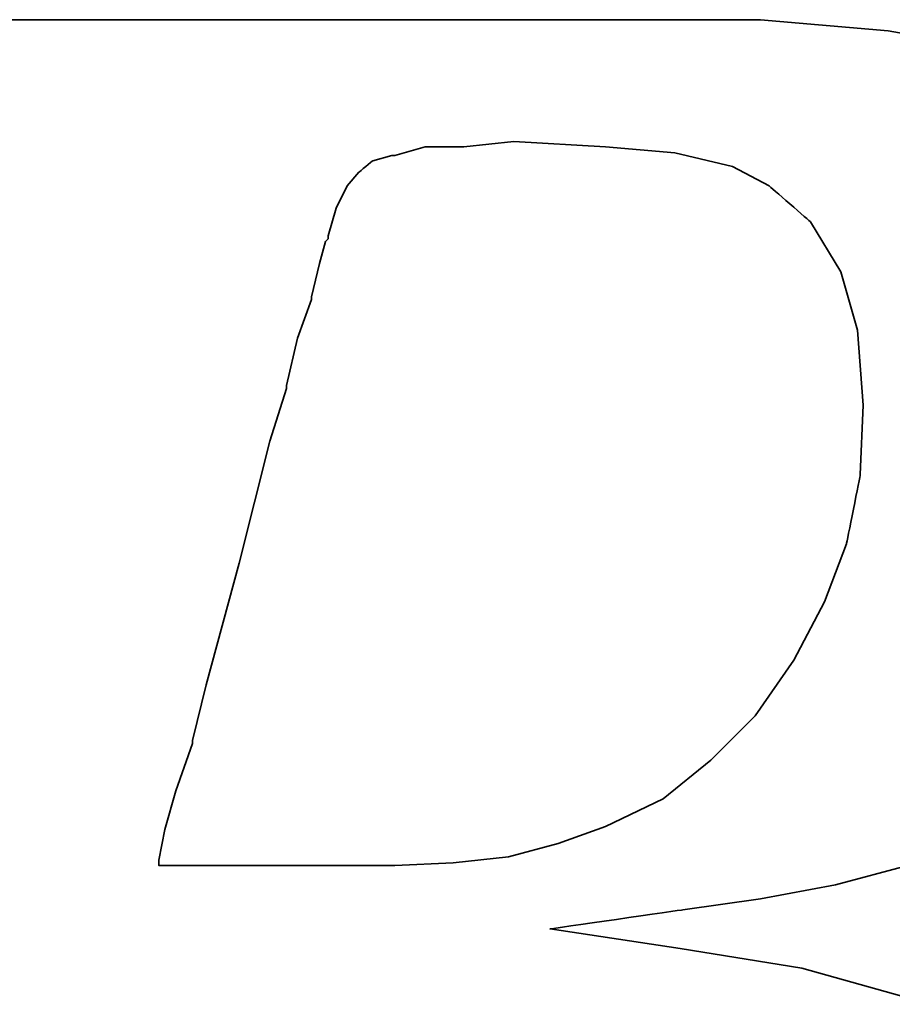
# Model space of a CAD drawing. Header units: inches. Extents: x 16 to 262, y -6 to 191.
# Tile 31 of 52: x 212.43 to 213.5, y 112.39 to 113.59. Entities that reach past the tile are written whole.
import ezdxf

# ---------------------------------------------------------------- set-up
doc = ezdxf.new("R2010")
doc.units = ezdxf.units.IN
doc.header["$LTSCALE"] = 0.25
doc.layers.add('DIM', color=4, linetype='Continuous')
doc.layers.add('layer 1', color=7, linetype='Continuous')

# ---------------------------------------------------------------- blocks, each defined once
blk = doc.blocks.new('TBI MOTION logo(完整正式版)')
at = {"layer": 'layer 1', "color": 22, "lineweight": 35}
for points, knots in [([(-64.65375, -6.86375), (-64.65375, -6.86375), (-64.84375, -7.29625), (-64.84375, -7.29625), (-64.84375, -7.29625), (-64.84375, -7.29625), (-64.86875, -7.34375), (-64.86875, -7.34375), (-64.86875, -7.34375), (-64.86875, -7.34375), (-64.86875, -7.36875), (-64.86875, -7.36875), (-64.86875, -7.36875), (-64.86875, -7.36875), (-65.15375, -7.65375), (-65.15375, -7.65375), (-65.15375, -7.65375), (-65.15375, -7.65375), (-65.17875, -7.65375), (-65.17875, -7.65375), (-65.17875, -7.65375), (-65.17875, -7.65375), (-65.20375, -7.67875), (-65.20375, -7.67875), (-65.20375, -7.67875), (-65.20375, -7.67875), (-65.58875, -7.87125), (-65.58875, -7.87125), (-65.58875, -7.87125), (-65.58875, -7.87125), (-65.63375, -7.87125), (-65.63375, -7.87125), (-65.63375, -7.87125), (-65.63375, -7.87125), (-65.65875, -7.89375), (-65.65875, -7.89375), (-65.65875, -7.89375), (-65.65875, -7.89375), (-66.09375, -7.94375), (-66.09375, -7.94375), (-66.09375, -7.94375), (-66.09375, -7.94375), (-66.11375, -7.94375), (-66.11375, -7.94375), (-66.11375, -7.94375), (-66.11375, -7.94375), (-66.16375, -7.94375), (-66.16375, -7.94375), (-66.16375, -7.94375), (-66.16375, -7.94375), (-66.30875, -7.94375), (-66.30875, -7.94375), (-66.30875, -7.94375), (-66.30875, -7.94375), (-66.69375, -7.94375), (-66.69375, -7.94375), (-66.69375, -7.94375), (-66.69375, -7.94375), (-67.07375, -7.94375), (-67.07375, -7.94375), (-67.07375, -7.94375), (-67.07375, -7.94375), (-67.12375, -7.94375), (-67.12375, -7.94375), (-67.12375, -7.94375), (-67.12375, -7.94375), (-67.12375, -7.96625), (-67.12375, -7.96625), (-67.12375, -7.96625), (-67.12375, -7.96625), (-67.14875, -7.99125), (-67.14875, -7.99125), (-67.14875, -7.99125), (-67.14875, -7.99125), (-67.24375, -8.34875), (-67.24375, -8.34875), (-67.24375, -8.34875), (-67.24375, -8.34875), (-67.31375, -8.68625), (-67.31375, -8.68625), (-67.31375, -8.68625), (-67.31375, -8.68625), (-67.26875, -8.68625), (-67.26875, -8.68625), (-67.26875, -8.68625), (-67.26875, -8.68625), (-67.07375, -8.68625), (-67.07375, -8.68625), (-67.07375, -8.68625), (-67.07375, -8.68625), (-66.54875, -8.68625), (-66.54875, -8.68625), (-66.54875, -8.68625), (-66.54875, -8.68625), (-65.82625, -8.68625), (-65.82625, -8.68625), (-65.82625, -8.68625), (-65.82625, -8.68625), (-65.01375, -8.68625), (-65.01375, -8.68625), (-65.01375, -8.68625), (-65.01375, -8.68625), (-64.05375, -8.68625), (-64.05375, -8.68625), (-64.05375, -8.68625), (-64.05375, -8.68625), (-62.08375, -8.68625), (-62.08375, -8.68625), (-62.08375, -8.68625), (-62.08375, -8.68625), (-60.06875, -8.68625), (-60.06875, -8.68625), (-60.06875, -8.68625), (-60.06875, -8.68625), (-59.10875, -8.68625), (-59.10875, -8.68625), (-59.10875, -8.68625), (-59.10875, -8.68625), (-58.29375, -8.68625), (-58.29375, -8.68625), (-58.29375, -8.68625), (-58.29375, -8.68625), (-57.57375, -8.68625), (-57.57375, -8.68625), (-57.57375, -8.68625), (-57.57375, -8.68625), (-57.04875, -8.68625), (-57.04875, -8.68625), (-57.04875, -8.68625), (-57.04875, -8.68625), (-56.85375, -8.68625), (-56.85375, -8.68625), (-56.85375, -8.68625), (-56.85375, -8.68625), (-56.70875, -8.68625), (-56.70875, -8.68625), (-56.70875, -8.68625), (-56.70875, -8.68625), (-56.61375, -8.68625), (-56.61375, -8.68625), (-56.61375, -8.68625), (-56.61375, -8.68625), (-56.56875, -8.68625), (-56.56875, -8.68625), (-56.56875, -8.68625), (-56.56875, -8.68625), (-55.65375, -8.63875), (-55.65375, -8.63875), (-55.65375, -8.63875), (-55.65375, -8.63875), (-54.76875, -8.51875), (-54.76875, -8.51875), (-54.76875, -8.51875), (-54.76875, -8.51875), (-53.90375, -8.30375), (-53.90375, -8.30375), (-53.90375, -8.30375), (-53.90375, -8.30375), (-53.08875, -8.03875), (-53.08875, -8.03875), (-53.08875, -8.03875), (-53.08875, -8.03875), (-52.34375, -7.65375), (-52.34375, -7.65375), (-52.34375, -7.65375), (-52.34375, -7.65375), (-51.69875, -7.29625), (-51.69875, -7.29625), (-51.69875, -7.29625), (-51.69875, -7.29625), (-51.21875, -6.91125), (-51.21875, -6.91125), (-51.21875, -6.91125), (-51.21875, -6.91125), (-50.83375, -6.50375), (-50.83375, -6.50375), (-50.83375, -6.50375), (-50.83375, -6.50375), (-50.44875, -5.94875), (-50.44875, -5.94875), (-50.44875, -5.94875), (-50.44875, -5.94875), (-50.13875, -5.30375), (-50.13875, -5.30375), (-50.13875, -5.30375), (-50.13875, -5.30375), (-49.99375, -4.65375), (-49.99375, -4.65375), (-49.99375, -4.65375), (-49.99375, -4.65375), (-49.92375, -3.98375), (-49.92375, -3.98375), (-49.92375, -3.98375), (-49.92375, -3.98375), (-49.99375, -3.19374), (-49.99375, -3.19374), (-49.99375, -3.19374), (-49.99375, -3.19374), (-50.23374, -2.44874), (-50.23374, -2.44874), (-50.23374, -2.44874), (-50.23374, -2.44874), (-50.59375, -1.87374), (-50.59375, -1.87374), (-50.59375, -1.87374), (-50.59375, -1.87374), (-51.09875, -1.31874), (-51.09875, -1.31874), (-51.09875, -1.31874), (-51.09875, -1.31874), (-51.74375, -0.81875), (-51.74375, -0.81875), (-51.74375, -0.81875), (-51.74375, -0.81875), (-52.53875, -0.48125), (-52.53875, -0.48125), (-52.53875, -0.48125), (-52.53875, -0.48125), (-53.47375, -0.21875), (-53.47375, -0.21875), (-53.47375, -0.21875), (-53.47375, -0.21875), (-54.52875, -0.04874), (-54.52875, -0.04874), (-54.52875, -0.04874), (-54.52875, -0.04874), (-55.65375, 0.12125), (-55.65375, 0.12125), (-55.65375, 0.12125), (-55.65375, 0.12125), (-54.50375, 0.28624), (-54.50375, 0.28624), (-54.50375, 0.28624), (-54.50375, 0.28624), (-53.83375, 0.38124), (-53.83375, 0.38124), (-53.83375, 0.38124), (-53.83375, 0.38124), (-53.18375, 0.50125), (-53.18375, 0.50125), (-53.18375, 0.50125), (-53.18375, 0.50125), (-52.55875, 0.66874), (-52.55875, 0.66874), (-52.55875, 0.66874), (-52.55875, 0.66874), (-52.03375, 0.86124), (-52.03375, 0.86124), (-52.03375, 0.86124), (-52.03375, 0.86124), (-51.50374, 1.03124), (-51.50374, 1.03124), (-51.50374, 1.03124), (-51.50374, 1.03124), (-51.09875, 1.27125), (-51.09875, 1.27125), (-51.09875, 1.27125), (-51.09875, 1.27125), (-50.71375, 1.48624), (-50.71375, 1.48624), (-50.71375, 1.48624), (-50.71375, 1.48624), (-50.37625, 1.77625), (-50.37625, 1.77625), (-50.37625, 1.77625), (-50.37625, 1.77625), (-49.82375, 2.37625), (-49.82375, 2.37625), (-49.82375, 2.37625), (-49.82375, 2.37625), (-49.41875, 2.99625), (-49.41875, 2.99625), (-49.41875, 2.99625), (-49.41875, 2.99625), (-49.22375, 3.76625), (-49.22375, 3.76625), (-49.22375, 3.76625), (-49.22375, 3.76625), (-49.15375, 4.50874), (-49.15375, 4.50874), (-49.15375, 4.50874), (-49.15375, 4.50874), (-49.20375, 5.25125), (-49.20375, 5.25125), (-49.20375, 5.25125), (-49.20375, 5.25125), (-49.41875, 5.92625), (-49.41875, 5.92625), (-49.41875, 5.92625), (-49.41875, 5.92625), (-49.77875, 6.47625), (-49.77875, 6.47625), (-49.77875, 6.47625), (-49.77875, 6.47625), (-50.33125, 7.02624), (-50.33125, 7.02624), (-50.33125, 7.02624), (-50.33125, 7.02624), (-51.00125, 7.43625), (-51.00125, 7.43625), (-51.00125, 7.43625), (-51.00125, 7.43625), (-51.79375, 7.72625), (-51.79375, 7.72625), (-51.79375, 7.72625), (-51.79375, 7.72625), (-52.72875, 7.89124), (-52.72875, 7.89124), (-52.72875, 7.89124), (-52.72875, 7.89124), (-53.83375, 7.98625), (-53.83375, 7.98625), (-53.83375, 7.98625), (-53.83375, 7.98625), (-53.92875, 7.98625), (-53.92875, 7.98625), (-53.92875, 7.98625), (-53.92875, 7.98625), (-54.26375, 7.98625), (-54.26375, 7.98625), (-54.26375, 7.98625), (-54.26375, 7.98625), (-54.74375, 7.98625), (-54.74375, 7.98625), (-54.74375, 7.98625), (-54.74375, 7.98625), (-55.36875, 7.98625), (-55.36875, 7.98625), (-55.36875, 7.98625), (-55.36875, 7.98625), (-56.13375, 7.98625), (-56.13375, 7.98625), (-56.13375, 7.98625), (-56.13375, 7.98625), (-56.94875, 7.98625), (-56.94875, 7.98625), (-56.94875, 7.98625), (-56.94875, 7.98625), (-58.77625, 7.98625), (-58.77625, 7.98625), (-58.77625, 7.98625), (-58.77625, 7.98625), (-60.59875, 7.98625), (-60.59875, 7.98625), (-60.59875, 7.98625), (-60.59875, 7.98625), (-61.41375, 7.98625), (-61.41375, 7.98625), (-61.41375, 7.98625), (-61.41375, 7.98625), (-62.17875, 7.98625), (-62.17875, 7.98625), (-62.17875, 7.98625), (-62.17875, 7.98625), (-62.80375, 7.98625), (-62.80375, 7.98625), (-62.80375, 7.98625), (-62.80375, 7.98625), (-63.30625, 7.98625), (-63.30625, 7.98625), (-63.30625, 7.98625), (-63.30625, 7.98625), (-63.57375, 7.98625), (-63.57375, 7.98625), (-63.57375, 7.98625), (-63.57375, 7.98625), (-63.57375, 7.96375), (-63.57375, 7.96375), (-63.57375, 7.96375), (-63.57375, 7.96375), (-63.59875, 7.94125), (-63.59875, 7.94125), (-63.59875, 7.94125), (-63.59875, 7.94125), (-63.69375, 7.55625), (-63.69375, 7.55625), (-63.69375, 7.55625), (-63.69375, 7.55625), (-63.76375, 7.24624), (-63.76375, 7.24624), (-63.76375, 7.24624), (-63.76375, 7.24624), (-63.23875, 7.24624), (-63.23875, 7.24624), (-63.23875, 7.24624), (-63.23875, 7.24624), (-62.75875, 7.24624), (-62.75875, 7.24624), (-62.75875, 7.24624), (-62.75875, 7.24624), (-62.61125, 7.24624), (-62.61125, 7.24624), (-62.61125, 7.24624), (-62.61125, 7.24624), (-62.56625, 7.24624), (-62.56625, 7.24624), (-62.56625, 7.24624), (-62.56625, 7.24624), (-62.22875, 7.24624), (-62.22875, 7.24624), (-62.22875, 7.24624), (-62.22875, 7.24624), (-62.20375, 7.24624), (-62.20375, 7.24624), (-62.20375, 7.24624), (-62.20375, 7.24624), (-62.17875, 7.21875), (-62.17875, 7.21875), (-62.17875, 7.21875), (-62.17875, 7.21875), (-61.96375, 7.17125), (-61.96375, 7.17125), (-61.96375, 7.17125), (-61.96375, 7.17125), (-61.72375, 7.12624), (-61.72375, 7.12624), (-61.72375, 7.12624), (-61.72375, 7.12624), (-61.70375, 7.12624), (-61.70375, 7.12624), (-61.70375, 7.12624), (-61.70375, 7.12624), (-61.55875, 7.07624), (-61.55875, 7.07624), (-61.55875, 7.07624), (-61.55875, 7.07624), (-61.50875, 7.07624), (-61.50875, 7.07624), (-61.50875, 7.07624), (-61.50875, 7.07624), (-61.48375, 7.02624), (-61.48375, 7.02624), (-61.48375, 7.02624), (-61.48375, 7.02624), (-61.31875, 6.83375), (-61.31875, 6.83375), (-61.31875, 6.83375), (-61.31875, 6.83375), (-61.29375, 6.81125), (-61.29375, 6.81125), (-61.29375, 6.81125), (-61.29375, 6.81125), (-61.29375, 6.78625), (-61.29375, 6.78625), (-61.29375, 6.78625), (-61.29375, 6.78625), (-61.19875, 6.50124), (-61.19875, 6.50124), (-61.19875, 6.50124), (-61.19875, 6.50124), (-61.17375, 6.45124), (-61.17375, 6.45124), (-61.17375, 6.45124), (-61.17375, 6.45124), (-61.19875, 6.40625), (-61.19875, 6.40625), (-61.19875, 6.40625), (-61.19875, 6.40625), (-61.26875, 5.99624), (-61.26875, 5.99624), (-61.26875, 5.99624), (-61.26875, 5.99624), (-61.26875, 5.85125), (-61.26875, 5.85125), (-61.26875, 5.85125), (-61.26875, 5.85125), (-61.26875, 5.82625), (-61.26875, 5.82625), (-61.26875, 5.82625), (-61.26875, 5.82625), (-61.29375, 5.80625), (-61.29375, 5.80625), (-61.29375, 5.80625), (-61.29375, 5.80625), (-61.34125, 5.66125), (-61.34125, 5.66125), (-61.34125, 5.66125), (-61.34125, 5.66125), (-61.41375, 5.44625), (-61.41375, 5.44625), (-61.41375, 5.44625), (-61.41375, 5.44625), (-61.48375, 5.15625), (-61.48375, 5.15625), (-61.48375, 5.15625), (-61.48375, 5.15625), (-61.58375, 4.82124), (-61.58375, 4.82124), (-61.58375, 4.82124), (-61.58375, 4.82124), (-61.79875, 4.00375), (-61.79875, 4.00375), (-61.79875, 4.00375), (-61.79875, 4.00375), (-62.05875, 2.99625), (-62.05875, 2.99625), (-62.05875, 2.99625), (-62.05875, 2.99625), (-62.34875, 1.91625), (-62.34875, 1.91625), (-62.34875, 1.91625), (-62.34875, 1.91625), (-62.97375, -0.41124), (-62.97375, -0.41124), (-62.97375, -0.41124), (-62.97375, -0.41124), (-63.59875, -2.75875), (-63.59875, -2.75875), (-63.59875, -2.75875), (-63.59875, -2.75875), (-63.88375, -3.86374), (-63.88375, -3.86374), (-63.88375, -3.86374), (-63.88375, -3.86374), (-64.14875, -4.82374), (-64.14875, -4.82374), (-64.14875, -4.82374), (-64.14875, -4.82374), (-64.36375, -5.64125), (-64.36375, -5.64125), (-64.36375, -5.64125), (-64.36375, -5.64125), (-64.43625, -5.97625), (-64.43625, -5.97625), (-64.43625, -5.97625), (-64.43625, -5.97625), (-64.50875, -6.28625), (-64.50875, -6.28625), (-64.50875, -6.28625), (-64.50875, -6.28625), (-64.50875, -6.30875), (-64.50875, -6.30875), (-64.50875, -6.30875), (-64.50875, -6.30875), (-64.57875, -6.50375), (-64.57875, -6.50375), (-64.57875, -6.50375), (-64.57875, -6.50375), (-64.62875, -6.69625), (-64.62875, -6.69625), (-64.62875, -6.69625), (-64.62875, -6.69625), (-64.62875, -6.76875), (-64.62875, -6.76875), (-64.62875, -6.76875), (-64.62875, -6.76875), (-64.62875, -6.81375), (-64.62875, -6.81375), (-64.62875, -6.81375), (-64.62875, -6.81375), (-64.62875, -6.83875), (-64.62875, -6.83875), (-64.62875, -6.83875), (-64.62875, -6.83875), (-64.65375, -6.86375), (-64.65375, -6.86375)], [0, 0, 0, 0, 0.0071942, 0.0071942, 0.0071942, 0.0071943, 0.0143885, 0.0143885, 0.0143885, 0.0143885, 0.0215827, 0.0215827, 0.0215827, 0.0215827, 0.028777, 0.028777, 0.028777, 0.028777, 0.0359712, 0.0359712, 0.0359712, 0.0359712, 0.0431655, 0.0431655, 0.0431655, 0.0431655, 0.0503597, 0.0503597, 0.0503597, 0.0503597, 0.057554, 0.057554, 0.057554, 0.057554, 0.0647482, 0.0647482, 0.0647482, 0.0647482, 0.0719424, 0.0719424, 0.0719424, 0.0719425, 0.0791367, 0.0791367, 0.0791367, 0.0791367, 0.0863309, 0.0863309, 0.0863309, 0.0863309, 0.0935252, 0.0935252, 0.0935252, 0.0935252, 0.1007194, 0.1007194, 0.1007194, 0.1007194, 0.1079137, 0.1079137, 0.1079137, 0.1079137, 0.1151079, 0.1151079, 0.1151079, 0.1151079, 0.1223022, 0.1223022, 0.1223022, 0.1223022, 0.1294964, 0.1294964, 0.1294964, 0.1294964, 0.1366906, 0.1366906, 0.1366906, 0.1366907, 0.1438849, 0.1438849, 0.1438849, 0.1438849, 0.1510791, 0.1510791, 0.1510791, 0.1510791, 0.1582734, 0.1582734, 0.1582734, 0.1582734, 0.1654676, 0.1654676, 0.1654676, 0.1654676, 0.1726619, 0.1726619, 0.1726619, 0.1726619, 0.1798561, 0.1798561, 0.1798561, 0.1798561, 0.1870504, 0.1870504, 0.1870504, 0.1870504, 0.1942446, 0.1942446, 0.1942446, 0.1942446, 0.2014388, 0.2014388, 0.2014388, 0.2014389, 0.2086331, 0.2086331, 0.2086331, 0.2086331, 0.2158273, 0.2158273, 0.2158273, 0.2158273, 0.2230216, 0.2230216, 0.2230216, 0.2230216, 0.2302158, 0.2302158, 0.2302158, 0.2302158, 0.2374101, 0.2374101, 0.2374101, 0.2374101, 0.2446043, 0.2446043, 0.2446043, 0.2446043, 0.2517986, 0.2517986, 0.2517986, 0.2517986, 0.2589928, 0.2589928, 0.2589928, 0.2589928, 0.2661871, 0.2661871, 0.2661871, 0.2661871, 0.2733813, 0.2733813, 0.2733813, 0.2733813, 0.2805755, 0.2805755, 0.2805755, 0.2805755, 0.2877698, 0.2877698, 0.2877698, 0.2877698, 0.294964, 0.294964, 0.294964, 0.294964, 0.3021583, 0.3021583, 0.3021583, 0.3021583, 0.3093525, 0.3093525, 0.3093525, 0.3093525, 0.3165468, 0.3165468, 0.3165468, 0.3165468, 0.323741, 0.323741, 0.323741, 0.323741, 0.3309353, 0.3309353, 0.3309353, 0.3309353, 0.3381295, 0.3381295, 0.3381295, 0.3381295, 0.3453237, 0.3453237, 0.3453237, 0.3453238, 0.352518, 0.352518, 0.352518, 0.352518, 0.3597122, 0.3597122, 0.3597122, 0.3597122, 0.3669065, 0.3669065, 0.3669065, 0.3669065, 0.3741007, 0.3741007, 0.3741007, 0.3741007, 0.381295, 0.381295, 0.381295, 0.381295, 0.3884892, 0.3884892, 0.3884892, 0.3884892, 0.3956835, 0.3956835, 0.3956835, 0.3956835, 0.4028777, 0.4028777, 0.4028777, 0.4028777, 0.4100719, 0.4100719, 0.4100719, 0.410072, 0.4172662, 0.4172662, 0.4172662, 0.4172662, 0.4244604, 0.4244604, 0.4244604, 0.4244604, 0.4316547, 0.4316547, 0.4316547, 0.4316547, 0.4388489, 0.4388489, 0.4388489, 0.4388489, 0.4460432, 0.4460432, 0.4460432, 0.4460432, 0.4532374, 0.4532374, 0.4532374, 0.4532374, 0.4604317, 0.4604317, 0.4604317, 0.4604317, 0.4676259, 0.4676259, 0.4676259, 0.4676259, 0.4748201, 0.4748201, 0.4748201, 0.4748202, 0.4820144, 0.4820144, 0.4820144, 0.4820144, 0.4892086, 0.4892086, 0.4892086, 0.4892086, 0.4964029, 0.4964029, 0.4964029, 0.4964029, 0.5035971, 0.5035971, 0.5035971, 0.5035971, 0.5107914, 0.5107914, 0.5107914, 0.5107914, 0.5179856, 0.5179856, 0.5179856, 0.5179856, 0.5251799, 0.5251799, 0.5251799, 0.5251799, 0.5323741, 0.5323741, 0.5323741, 0.5323741, 0.5395683, 0.5395683, 0.5395683, 0.5395684, 0.5467626, 0.5467626, 0.5467626, 0.5467626, 0.5539568, 0.5539568, 0.5539568, 0.5539568, 0.5611511, 0.5611511, 0.5611511, 0.5611511, 0.5683453, 0.5683453, 0.5683453, 0.5683453, 0.5755396, 0.5755396, 0.5755396, 0.5755396, 0.5827338, 0.5827338, 0.5827338, 0.5827338, 0.5899281, 0.5899281, 0.5899281, 0.5899281, 0.5971223, 0.5971223, 0.5971223, 0.5971223, 0.6043165, 0.6043165, 0.6043165, 0.6043166, 0.6115108, 0.6115108, 0.6115108, 0.6115108, 0.618705, 0.618705, 0.618705, 0.618705, 0.6258993, 0.6258993, 0.6258993, 0.6258993, 0.6330935, 0.6330935, 0.6330935, 0.6330935, 0.6402878, 0.6402878, 0.6402878, 0.6402878, 0.647482, 0.647482, 0.647482, 0.647482, 0.6546763, 0.6546763, 0.6546763, 0.6546763, 0.6618705, 0.6618705, 0.6618705, 0.6618705, 0.6690647, 0.6690647, 0.6690647, 0.6690648, 0.676259, 0.676259, 0.676259, 0.676259, 0.6834532, 0.6834532, 0.6834532, 0.6834532, 0.6906475, 0.6906475, 0.6906475, 0.6906475, 0.6978417, 0.6978417, 0.6978417, 0.6978417, 0.705036, 0.705036, 0.705036, 0.705036, 0.7122302, 0.7122302, 0.7122302, 0.7122302, 0.7194245, 0.7194245, 0.7194245, 0.7194245, 0.7266187, 0.7266187, 0.7266187, 0.7266187, 0.7338129, 0.7338129, 0.7338129, 0.733813, 0.7410072, 0.7410072, 0.7410072, 0.7410072, 0.7482014, 0.7482014, 0.7482014, 0.7482014, 0.7553957, 0.7553957, 0.7553957, 0.7553957, 0.7625899, 0.7625899, 0.7625899, 0.7625899, 0.7697842, 0.7697842, 0.7697842, 0.7697842, 0.7769784, 0.7769784, 0.7769784, 0.7769784, 0.7841727, 0.7841727, 0.7841727, 0.7841727, 0.7913669, 0.7913669, 0.7913669, 0.7913669, 0.7985612, 0.7985612, 0.7985612, 0.7985612, 0.8057554, 0.8057554, 0.8057554, 0.8057554, 0.8129496, 0.8129496, 0.8129496, 0.8129497, 0.8201439, 0.8201439, 0.8201439, 0.8201439, 0.8273381, 0.8273381, 0.8273381, 0.8273381, 0.8345324, 0.8345324, 0.8345324, 0.8345324, 0.8417266, 0.8417266, 0.8417266, 0.8417266, 0.8489209, 0.8489209, 0.8489209, 0.8489209, 0.8561151, 0.8561151, 0.8561151, 0.8561151, 0.8633094, 0.8633094, 0.8633094, 0.8633094, 0.8705036, 0.8705036, 0.8705036, 0.8705036, 0.8776978, 0.8776978, 0.8776978, 0.8776979, 0.8848921, 0.8848921, 0.8848921, 0.8848921, 0.8920863, 0.8920863, 0.8920863, 0.8920863, 0.8992806, 0.8992806, 0.8992806, 0.8992806, 0.9064748, 0.9064748, 0.9064748, 0.9064748, 0.9136691, 0.9136691, 0.9136691, 0.9136691, 0.9208633, 0.9208633, 0.9208633, 0.9208633, 0.9280576, 0.9280576, 0.9280576, 0.9280576, 0.9352518, 0.9352518, 0.9352518, 0.9352518, 0.942446, 0.942446, 0.942446, 0.9424461, 0.9496403, 0.9496403, 0.9496403, 0.9496403, 0.9568345, 0.9568345, 0.9568345, 0.9568345, 0.9640288, 0.9640288, 0.9640288, 0.9640288, 0.971223, 0.971223, 0.971223, 0.971223, 0.9784173, 0.9784173, 0.9784173, 0.9784173, 0.9856115, 0.9856115, 0.9856115, 0.9856115, 0.9928058, 0.9928058, 0.9928058, 0.9928058, 1, 1, 1, 1]), ([(-57.50375, 6.35625), (-57.50375, 6.35625), (-57.57375, 6.11625), (-57.57375, 6.11625), (-57.57375, 6.11625), (-57.57375, 6.11625), (-57.57375, 6.09125), (-57.57375, 6.09125), (-57.57375, 6.09125), (-57.57375, 6.09125), (-57.59875, 6.06625), (-57.59875, 6.06625), (-57.59875, 6.06625), (-57.59875, 6.06625), (-57.64875, 5.87625), (-57.64875, 5.87625), (-57.64875, 5.87625), (-57.64875, 5.87625), (-57.71875, 5.58875), (-57.71875, 5.58875), (-57.71875, 5.58875), (-57.71875, 5.58875), (-57.71875, 5.56625), (-57.71875, 5.56625), (-57.71875, 5.56625), (-57.71875, 5.56625), (-57.83875, 5.23125), (-57.83875, 5.23125), (-57.83875, 5.23125), (-57.83875, 5.23125), (-57.93625, 4.82124), (-57.93625, 4.82124), (-57.93625, 4.82124), (-57.93625, 4.82124), (-57.93625, 4.79624), (-57.93625, 4.79624), (-57.93625, 4.79624), (-57.93625, 4.79624), (-58.07875, 4.34125), (-58.07875, 4.34125), (-58.07875, 4.34125), (-58.07875, 4.34125), (-58.34375, 3.28625), (-58.34375, 3.28625), (-58.34375, 3.28625), (-58.34375, 3.28625), (-58.62875, 2.23124), (-58.62875, 2.23124), (-58.62875, 2.23124), (-58.62875, 2.23124), (-58.74875, 1.75125), (-58.74875, 1.75125), (-58.74875, 1.75125), (-58.74875, 1.75125), (-58.74875, 1.72625), (-58.74875, 1.72625), (-58.74875, 1.72625), (-58.74875, 1.72625), (-58.89375, 1.31625), (-58.89375, 1.31625), (-58.89375, 1.31625), (-58.89375, 1.31625), (-58.98875, 0.98124), (-58.98875, 0.98124), (-58.98875, 0.98124), (-58.98875, 0.98124), (-59.03875, 0.71625), (-59.03875, 0.71625), (-59.03875, 0.71625), (-59.03875, 0.71625), (-59.03875, 0.66874), (-59.03875, 0.66874), (-59.03875, 0.66874), (-59.03875, 0.66874), (-58.91875, 0.66874), (-58.91875, 0.66874), (-58.91875, 0.66874), (-58.91875, 0.66874), (-58.53375, 0.66874), (-58.53375, 0.66874), (-58.53375, 0.66874), (-58.53375, 0.66874), (-58.10375, 0.66874), (-58.10375, 0.66874), (-58.10375, 0.66874), (-58.10375, 0.66874), (-57.66875, 0.66874), (-57.66875, 0.66874), (-57.66875, 0.66874), (-57.66875, 0.66874), (-57.33375, 0.66874), (-57.33375, 0.66874), (-57.33375, 0.66874), (-57.33375, 0.66874), (-57.09375, 0.66874), (-57.09375, 0.66874), (-57.09375, 0.66874), (-57.09375, 0.66874), (-56.99875, 0.66874), (-56.99875, 0.66874), (-56.99875, 0.66874), (-56.99875, 0.66874), (-56.49375, 0.69374), (-56.49375, 0.69374), (-56.49375, 0.69374), (-56.49375, 0.69374), (-56.01375, 0.74374), (-56.01375, 0.74374), (-56.01375, 0.74374), (-56.01375, 0.74374), (-55.58375, 0.86124), (-55.58375, 0.86124), (-55.58375, 0.86124), (-55.58375, 0.86124), (-55.17375, 1.00624), (-55.17375, 1.00624), (-55.17375, 1.00624), (-55.17375, 1.00624), (-54.67375, 1.24625), (-54.67375, 1.24625), (-54.67375, 1.24625), (-54.67375, 1.24625), (-54.26375, 1.58124), (-54.26375, 1.58124), (-54.26375, 1.58124), (-54.26375, 1.58124), (-53.87875, 1.96374), (-53.87875, 1.96374), (-53.87875, 1.96374), (-53.87875, 1.96374), (-53.54375, 2.44625), (-53.54375, 2.44625), (-53.54375, 2.44625), (-53.54375, 2.44625), (-53.27875, 2.95125), (-53.27875, 2.95125), (-53.27875, 2.95125), (-53.27875, 2.95125), (-53.08875, 3.45124), (-53.08875, 3.45124), (-53.08875, 3.45124), (-53.08875, 3.45124), (-52.96875, 4.05124), (-52.96875, 4.05124), (-52.96875, 4.05124), (-52.96875, 4.05124), (-52.94375, 4.65125), (-52.94375, 4.65125), (-52.94375, 4.65125), (-52.94375, 4.65125), (-52.99375, 5.30125), (-52.99375, 5.30125), (-52.99375, 5.30125), (-52.99375, 5.30125), (-53.13875, 5.80625), (-53.13875, 5.80625), (-53.13875, 5.80625), (-53.13875, 5.80625), (-53.39875, 6.23625), (-53.39875, 6.23625), (-53.39875, 6.23625), (-53.39875, 6.23625), (-53.75875, 6.54875), (-53.75875, 6.54875), (-53.75875, 6.54875), (-53.75875, 6.54875), (-54.07375, 6.71625), (-54.07375, 6.71625), (-54.07375, 6.71625), (-54.07375, 6.71625), (-54.57375, 6.83375), (-54.57375, 6.83375), (-54.57375, 6.83375), (-54.57375, 6.83375), (-55.17375, 6.88625), (-55.17375, 6.88625), (-55.17375, 6.88625), (-55.17375, 6.88625), (-55.96875, 6.93125), (-55.96875, 6.93125), (-55.96875, 6.93125), (-55.96875, 6.93125), (-56.39875, 6.88625), (-56.39875, 6.88625), (-56.39875, 6.88625), (-56.39875, 6.88625), (-56.42125, 6.88625), (-56.42125, 6.88625), (-56.42125, 6.88625), (-56.42125, 6.88625), (-56.73375, 6.88625), (-56.73375, 6.88625), (-56.73375, 6.88625), (-56.73375, 6.88625), (-56.99875, 6.81125), (-56.99875, 6.81125), (-56.99875, 6.81125), (-56.99875, 6.81125), (-57.02375, 6.81125), (-57.02375, 6.81125), (-57.02375, 6.81125), (-57.02375, 6.81125), (-57.18875, 6.76625), (-57.18875, 6.76625), (-57.18875, 6.76625), (-57.18875, 6.76625), (-57.30875, 6.66625), (-57.30875, 6.66625), (-57.30875, 6.66625), (-57.30875, 6.66625), (-57.40875, 6.54875), (-57.40875, 6.54875), (-57.40875, 6.54875), (-57.40875, 6.54875), (-57.50375, 6.35625), (-57.50375, 6.35625)], [0, 0, 0, 0, 0.0185185, 0.0185185, 0.0185185, 0.0185185, 0.037037, 0.037037, 0.037037, 0.037037, 0.0555556, 0.0555556, 0.0555556, 0.0555556, 0.0740741, 0.0740741, 0.0740741, 0.0740741, 0.0925926, 0.0925926, 0.0925926, 0.0925926, 0.1111111, 0.1111111, 0.1111111, 0.1111111, 0.1296296, 0.1296296, 0.1296296, 0.1296296, 0.1481481, 0.1481481, 0.1481481, 0.1481482, 0.1666667, 0.1666667, 0.1666667, 0.1666667, 0.1851852, 0.1851852, 0.1851852, 0.1851852, 0.2037037, 0.2037037, 0.2037037, 0.2037037, 0.2222222, 0.2222222, 0.2222222, 0.2222222, 0.2407407, 0.2407407, 0.2407407, 0.2407408, 0.2592593, 0.2592593, 0.2592593, 0.2592593, 0.2777778, 0.2777778, 0.2777778, 0.2777778, 0.2962963, 0.2962963, 0.2962963, 0.2962963, 0.3148148, 0.3148148, 0.3148148, 0.3148148, 0.3333333, 0.3333333, 0.3333333, 0.3333333, 0.3518519, 0.3518519, 0.3518519, 0.3518519, 0.3703704, 0.3703704, 0.3703704, 0.3703704, 0.3888889, 0.3888889, 0.3888889, 0.3888889, 0.4074074, 0.4074074, 0.4074074, 0.4074074, 0.4259259, 0.4259259, 0.4259259, 0.4259259, 0.4444444, 0.4444444, 0.4444444, 0.4444445, 0.462963, 0.462963, 0.462963, 0.462963, 0.4814815, 0.4814815, 0.4814815, 0.4814815, 0.5, 0.5, 0.5, 0.5, 0.5185185, 0.5185185, 0.5185185, 0.5185185, 0.537037, 0.537037, 0.537037, 0.537037, 0.5555556, 0.5555556, 0.5555556, 0.5555556, 0.5740741, 0.5740741, 0.5740741, 0.5740741, 0.5925926, 0.5925926, 0.5925926, 0.5925926, 0.6111111, 0.6111111, 0.6111111, 0.6111111, 0.6296296, 0.6296296, 0.6296296, 0.6296296, 0.6481481, 0.6481481, 0.6481481, 0.6481482, 0.6666667, 0.6666667, 0.6666667, 0.6666667, 0.6851852, 0.6851852, 0.6851852, 0.6851852, 0.7037037, 0.7037037, 0.7037037, 0.7037037, 0.7222222, 0.7222222, 0.7222222, 0.7222222, 0.7407407, 0.7407407, 0.7407407, 0.7407408, 0.7592593, 0.7592593, 0.7592593, 0.7592593, 0.7777778, 0.7777778, 0.7777778, 0.7777778, 0.7962963, 0.7962963, 0.7962963, 0.7962963, 0.8148148, 0.8148148, 0.8148148, 0.8148148, 0.8333333, 0.8333333, 0.8333333, 0.8333333, 0.8518519, 0.8518519, 0.8518519, 0.8518519, 0.8703704, 0.8703704, 0.8703704, 0.8703704, 0.8888889, 0.8888889, 0.8888889, 0.8888889, 0.9074074, 0.9074074, 0.9074074, 0.9074074, 0.9259259, 0.9259259, 0.9259259, 0.9259259, 0.9444444, 0.9444444, 0.9444444, 0.9444445, 0.962963, 0.962963, 0.962963, 0.962963, 0.9814815, 0.9814815, 0.9814815, 0.9814815, 1, 1, 1, 1])]:
    blk.add_open_spline(points, degree=3, knots=knots, dxfattribs=at)

msp = doc.modelspace()

# ---------------------------------------------------------------- block references
at = {"layer": 'DIM', "xscale": 0.141750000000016, "yscale": 0.141750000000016, "zscale": 0.141750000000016}
msp.add_blockref('TBI MOTION logo(完整正式版)', (220.972, 112.4612), dxfattribs=at)

doc.saveas('drawing.dxf')
